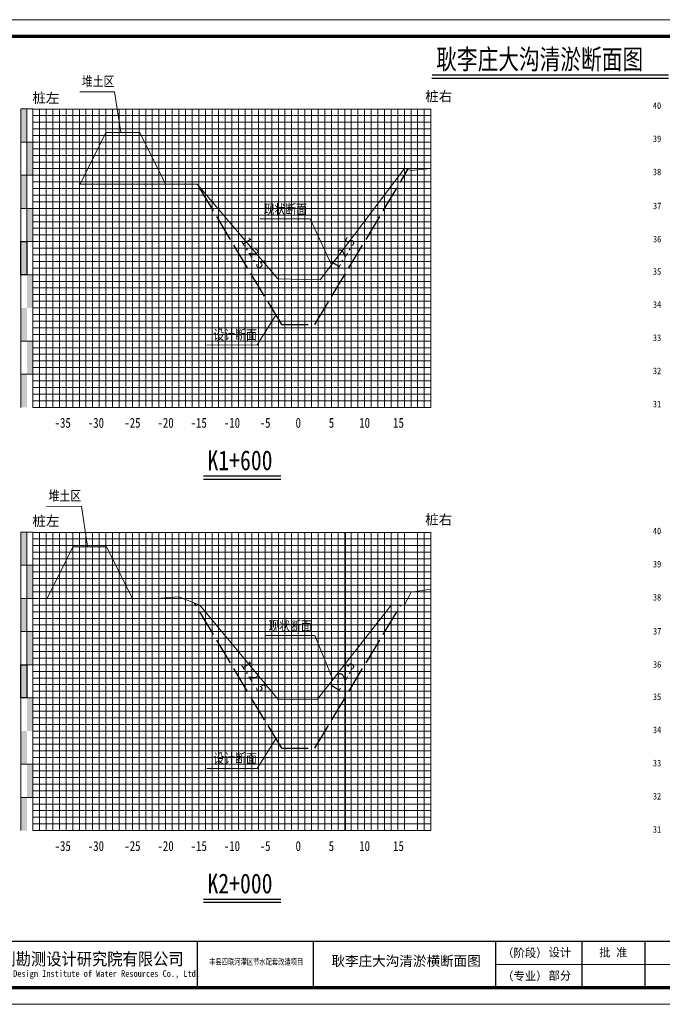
# Model space of a CAD drawing. Header units: millimetres. Extents: x -1851 to 142262423, y -629789 to 22327943.
# Tile 45 of 69: x 36465 to 36659, y 4811 to 5108. Entities that reach past the tile are written whole.
import ezdxf
from ezdxf.enums import TextEntityAlignment as Align

# ---------------------------------------------------------------- set-up
doc = ezdxf.new("R2010")
doc.units = ezdxf.units.MM
doc.linetypes.add('4415', pattern=[5, 4, -1])
for name, color, linetype, lineweight in [('0.13文字', 3, 'Continuous', 13), ('2', 61, 'Continuous', 30), ('3', 8, 'Continuous', 5), ('dmx', 7, 'Continuous', 15)]:
    doc.layers.add(name, color=color, linetype=linetype, lineweight=lineweight)
doc.layers.add('DIMTEX', color=7, linetype='Continuous')
doc.layers.add('断面', color=7, linetype='Continuous')
doc.styles.add('LYJFS', font='times.ttf', dxfattribs={"width": 0.7})
doc.styles.add('STYLE2', font='txt', dxfattribs={"width": 0.8})
doc.styles.add('仿宋体', font='FangSong_GB2312.ttf', dxfattribs={"width": 0.8})
doc.styles.add('宋体', font='txt', dxfattribs={"height": 3.5})
doc.styles.add('等线体', font='simhei.ttf')

# ---------------------------------------------------------------- blocks, each defined once
blk = doc.blocks.new('tk')
at = {"lineweight": 0}
for p, q in [((6838.597780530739, 1139.229571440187), (7258.597780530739, 1139.229571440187)), ((7253.597780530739, 854.2295714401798), (7046.597780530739, 854.2295714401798)), ((7258.597780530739, 842.2295714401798), (6838.597780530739, 842.2295714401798))]:
    blk.add_line(p, q, dxfattribs=at)
for p, q in [((6956.597780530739, 861.2295714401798), (6956.597780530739, 847.2295714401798)), ((6991.597780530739, 861.2295714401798), (6991.597780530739, 847.2295714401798)), ((7046.597780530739, 861.2295714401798), (7046.597780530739, 847.2295714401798)), ((7072.597780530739, 861.2295714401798), (7072.597780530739, 847.2295714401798)), ((7091.597780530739, 861.2295714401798), (7091.597780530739, 847.2295714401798))]:
    blk.add_line(p, q)
at = {"lineweight": 0, "const_width": 1}
blk.add_lwpolyline([(6863.597780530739, 1134.229571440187), (7253.597780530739, 1134.229571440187), (7253.597780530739, 847.2295714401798), (6863.597780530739, 847.2295714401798)], close=True, dxfattribs=at)
at = {"lineweight": 0, "const_width": 0.4}
blk.add_lwpolyline([(7253.597780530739, 861.2295714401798), (6863.597780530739, 861.2295714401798)], dxfattribs=at)
at = {"style": '宋体'}
for s, height, width, p in [('江苏省水利勘测设计研究院有限公司', 3.75, 0.9, (6915.725099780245, 855.9804173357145)), ('丰县四联河灌区节水配套改造项目', 1.8, 0.75, (6974.43168055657, 855.1042281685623)), ('Jiangsu Surveying and Design Institute of Water Resources Co., Ltd.', 2, 0.8, (6915.552971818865, 851.2429752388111))]:
    blk.add_text(s, height=height, dxfattribs=dict(at, width=width)).set_placement(p, align=Align.MIDDLE)
at = {"style": 'LYJFS'}
for s, p in [('（阶段）', (7055.431710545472, 857.7295714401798)), ('（专业）', (7055.431710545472, 850.7295714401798))]:
    blk.add_text(s, height=2.5, dxfattribs=at).set_placement(p, align=Align.MIDDLE_CENTER)
at = {"char_height": 2.5, "attachment_point": 5, "style": '宋体'}
for s, insert in [('设计', (7065.999934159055, 857.7295714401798)), ('批 准', (7082.097780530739, 857.7295714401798)), ('部分', (7065.999934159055, 850.7295714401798))]:
    blk.add_mtext(s, dxfattribs=dict(at, insert=insert))

msp = doc.modelspace()

# ---------------------------------------------------------------- hatches: boundary and pattern name
at = {"linetype": 'Continuous'}
for points in [[(36465.80226248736, 5080.667395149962), (36467.60226248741, 5080.667395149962), (36467.60226248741, 5070.667395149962), (36465.80226248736, 5070.667395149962)], [(36467.60226248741, 5070.667395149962), (36469.40226248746, 5070.667395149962), (36469.40226248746, 5060.667395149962), (36467.60226248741, 5060.667395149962)], [(36465.80226248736, 5060.667395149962), (36467.60226248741, 5060.667395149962), (36467.60226248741, 5050.667395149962), (36465.80226248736, 5050.667395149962)], [(36467.60226248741, 5050.667395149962), (36469.40226248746, 5050.667395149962), (36469.40226248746, 5040.667395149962), (36467.60226248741, 5040.667395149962)], [(36465.80226248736, 5040.667395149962), (36467.60226248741, 5040.667395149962), (36467.60226248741, 5030.667395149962), (36465.80226248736, 5030.667395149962)], [(36467.60226248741, 5030.667395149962), (36469.40226248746, 5030.667395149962), (36469.40226248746, 5020.667395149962), (36467.60226248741, 5020.667395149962)], [(36465.80226248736, 5020.667395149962), (36467.60226248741, 5020.667395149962), (36467.60226248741, 5010.667395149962), (36465.80226248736, 5010.667395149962)], [(36467.60862324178, 5010.692120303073), (36469.40862324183, 5010.692120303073), (36469.40862324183, 5000.692120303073), (36467.60862324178, 5000.692120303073)], [(36465.80226248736, 5000.663330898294), (36467.60226248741, 5000.663330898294), (36467.60226248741, 4990.663330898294), (36465.80226248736, 4990.663330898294)], [(36465.80226248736, 4953.016859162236), (36467.60226248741, 4953.016859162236), (36467.60226248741, 4943.016859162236), (36465.80226248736, 4943.016859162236)], [(36467.60226248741, 4943.016859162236), (36469.40226248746, 4943.016859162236), (36469.40226248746, 4933.016859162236), (36467.60226248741, 4933.016859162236)], [(36465.80226248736, 4933.016859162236), (36467.60226248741, 4933.016859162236), (36467.60226248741, 4923.016859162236), (36465.80226248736, 4923.016859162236)], [(36467.60226248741, 4923.016859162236), (36469.40226248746, 4923.016859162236), (36469.40226248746, 4913.016859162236), (36467.60226248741, 4913.016859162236)], [(36465.80226248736, 4913.016859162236), (36467.60226248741, 4913.016859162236), (36467.60226248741, 4903.016859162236), (36465.80226248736, 4903.016859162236)], [(36467.60226248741, 4903.016859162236), (36469.40226248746, 4903.016859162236), (36469.40226248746, 4893.016859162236), (36467.60226248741, 4893.016859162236)], [(36465.80226248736, 4893.016859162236), (36467.60226248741, 4893.016859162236), (36467.60226248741, 4883.016859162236), (36465.80226248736, 4883.016859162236)], [(36467.60862324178, 4883.041584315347), (36469.40862324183, 4883.041584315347), (36469.40862324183, 4873.041584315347), (36467.60862324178, 4873.041584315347)], [(36465.80226248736, 4873.012794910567), (36467.60226248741, 4873.012794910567), (36467.60226248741, 4863.012794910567), (36465.80226248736, 4863.012794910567)]]:
    msp.add_hatch(color=7, dxfattribs=at).paths.add_polyline_path(points)

# ---------------------------------------------------------------- linework, layer by layer
at = {"color": 1, "linetype": '4415', "lineweight": 30, "ltscale": 2}
for p, q in [((36554.40226248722, 5015.609254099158), (36582.48586749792, 5062.41526245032)), ((36544.40226248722, 5015.609254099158), (36518.95959568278, 5058.01369877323)), ((36544.40226248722, 5015.609254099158), (36554.40226248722, 5015.609254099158)), ((36544.40226248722, 4887.831811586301), (36518.14387040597, 4931.595798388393)), ((36554.40226248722, 4887.831811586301), (36580.31548476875, 4931.020515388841)), ((36544.40226248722, 4887.831811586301), (36554.40226248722, 4887.831811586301))]:
    msp.add_line(p, q, dxfattribs=at)
at = {"linetype": 'Continuous', "lineweight": 20, "flags": 128}
for points in [[(36495.90795586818, 5073.656127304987), (36493.99982732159, 5085.860946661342), (36483.54019772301, 5085.789518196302)], [(36559.45002194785, 5033.67602554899), (36552.97145340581, 5047.5462686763), (36537.82006372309, 5047.519956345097)], [(36542.68442917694, 5018.472309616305), (36537.00347814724, 5009.489977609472), (36521.85208846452, 5009.463665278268)], [(36485.90795586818, 4948.659287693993), (36483.99982732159, 4960.864107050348), (36473.54019772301, 4960.792678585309)], [(36559.79687466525, 4908.526085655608), (36554.42660419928, 4921.875756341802), (36539.27521451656, 4921.849444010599)], [(36542.68442917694, 4890.694867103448), (36537.00347814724, 4881.712535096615), (36521.85208846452, 4881.686222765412)]]:
    msp.add_lwpolyline(points, dxfattribs=at)
at = {"linetype": 'Continuous', "flags": 128}
for points in [[(36465.80226248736, 5040.667395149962), (36467.60226248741, 5040.667395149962), (36467.60226248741, 5030.667395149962), (36465.80226248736, 5030.667395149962)], [(36465.80226248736, 4913.016859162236), (36467.60226248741, 4913.016859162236), (36467.60226248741, 4903.016859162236), (36465.80226248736, 4903.016859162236)]]:
    msp.add_lwpolyline(points, close=True, dxfattribs=at)
at = {"layer": '2', "color": 7, "lineweight": 15}
for points in [[(36469.40226248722, 5080.6012946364), (36589.40226248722, 5080.6012946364)], [(36479.40226248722, 5080.667395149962), (36479.40226248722, 4990.667395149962)], [(36489.40226248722, 5080.667395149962), (36489.40226248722, 4990.667395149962)], [(36499.40226248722, 5080.667395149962), (36499.40226248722, 4990.667395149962)], [(36509.40226248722, 5080.667395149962), (36509.40226248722, 4990.667395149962)], [(36519.40226248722, 5080.667395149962), (36519.40226248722, 4990.667395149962)], [(36529.40226248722, 5080.667395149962), (36529.40226248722, 4990.667395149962)], [(36539.40226248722, 5080.667395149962), (36539.40226248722, 4990.667395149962)], [(36559.40226248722, 5080.667395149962), (36559.40226248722, 4990.667395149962)], [(36569.40226248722, 5080.667395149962), (36569.40226248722, 4990.667395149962)], [(36579.40226248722, 5080.667395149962), (36579.40226248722, 4990.667395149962)], [(36589.40226248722, 5080.667395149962), (36589.40226248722, 4990.667395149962)], [(36469.40226248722, 5070.667395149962), (36589.40226248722, 5070.667395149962)], [(36469.40226248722, 5060.667395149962), (36589.40226248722, 5060.667395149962)], [(36469.40226248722, 5050.667395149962), (36589.40226248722, 5050.667395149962)], [(36469.40226248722, 5040.667395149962), (36589.40226248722, 5040.667395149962)], [(36469.40226248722, 5020.667395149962), (36589.40226248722, 5020.667395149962)], [(36469.40226248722, 4990.667395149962), (36589.40226248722, 4990.667395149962)], [(36469.40226248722, 4952.950758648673), (36589.40226248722, 4952.950758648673)], [(36479.40226248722, 4953.016859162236), (36479.40226248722, 4863.016859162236)], [(36489.40226248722, 4953.016859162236), (36489.40226248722, 4863.016859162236)], [(36499.40226248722, 4953.016859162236), (36499.40226248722, 4863.016859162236)], [(36509.40226248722, 4953.016859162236), (36509.40226248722, 4863.016859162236)], [(36519.40226248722, 4953.016859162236), (36519.40226248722, 4863.016859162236)], [(36529.40226248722, 4953.016859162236), (36529.40226248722, 4863.016859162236)], [(36539.40226248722, 4953.016859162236), (36539.40226248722, 4863.016859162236)], [(36559.40226248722, 4953.016859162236), (36559.40226248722, 4863.016859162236)], [(36569.40226248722, 4953.016859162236), (36569.40226248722, 4863.016859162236)], [(36579.40226248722, 4953.016859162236), (36579.40226248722, 4863.016859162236)], [(36589.40226248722, 4953.016859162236), (36589.40226248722, 4863.016859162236)], [(36469.40226248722, 4943.016859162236), (36589.40226248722, 4943.016859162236)], [(36469.40226248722, 4933.016859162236), (36589.40226248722, 4933.016859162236)], [(36469.40226248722, 4923.016859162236), (36589.40226248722, 4923.016859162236)], [(36469.40226248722, 4913.016859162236), (36589.40226248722, 4913.016859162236)], [(36469.40226248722, 4893.016859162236), (36589.40226248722, 4893.016859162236)], [(36469.40226248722, 4863.016859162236), (36589.40226248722, 4863.016859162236)]]:
    msp.add_lwpolyline(points, dxfattribs=at)
at = {"layer": '2', "color": 3, "lineweight": 15}
for points in [[(36549.40226248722, 5080.667395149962), (36549.40226248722, 4990.667395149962)], [(36549.40226248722, 4953.016859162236), (36549.40226248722, 4863.016859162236)]]:
    msp.add_lwpolyline(points, dxfattribs=at)
at = {"layer": '2', "color": 7, "lineweight": 15, "flags": 128}
for points in [[(36469.40226248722, 5030.667395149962), (36589.40226248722, 5030.667395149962)], [(36469.40226248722, 4903.016859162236), (36589.40226248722, 4903.016859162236)]]:
    msp.add_lwpolyline(points, dxfattribs=at)
at = {"layer": '2', "color": 0, "lineweight": 15}
for points in [[(36469.40226248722, 5010.667395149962), (36589.40226248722, 5010.667395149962)], [(36469.40226248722, 5000.667395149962), (36589.40226248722, 5000.667395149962)], [(36469.40226248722, 4883.016859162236), (36589.40226248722, 4883.016859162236)], [(36469.40226248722, 4873.016859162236), (36589.40226248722, 4873.016859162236)]]:
    msp.add_lwpolyline(points, dxfattribs=at)
at = {"layer": '3', "lineweight": 5}
for points in [[(36471.40226248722, 5080.667395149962), (36471.40226248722, 4990.667395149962)], [(36473.40226248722, 5080.667395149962), (36473.40226248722, 4990.667395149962)], [(36475.40226248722, 5080.667395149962), (36475.40226248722, 4990.667395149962)], [(36477.40226248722, 5080.667395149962), (36477.40226248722, 4990.667395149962)], [(36481.40226248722, 5080.667395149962), (36481.40226248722, 4990.667395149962)], [(36483.40226248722, 5080.667395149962), (36483.40226248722, 4990.667395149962)], [(36485.40226248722, 5080.667395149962), (36485.40226248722, 4990.667395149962)], [(36487.40226248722, 5080.667395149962), (36487.40226248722, 4990.667395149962)], [(36491.40226248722, 5080.667395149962), (36491.40226248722, 4990.667395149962)], [(36493.40226248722, 5080.667395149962), (36493.40226248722, 4990.667395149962)], [(36495.40226248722, 5080.667395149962), (36495.40226248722, 4990.667395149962)], [(36497.40226248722, 5080.667395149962), (36497.40226248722, 4990.667395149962)], [(36501.40226248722, 5080.667395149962), (36501.40226248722, 4990.667395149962)], [(36503.40226248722, 5080.667395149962), (36503.40226248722, 4990.667395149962)], [(36505.40226248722, 5080.667395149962), (36505.40226248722, 4990.667395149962)], [(36507.40226248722, 5080.667395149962), (36507.40226248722, 4990.667395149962)], [(36511.40226248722, 5080.667395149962), (36511.40226248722, 4990.667395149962)], [(36513.40226248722, 5080.667395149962), (36513.40226248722, 4990.667395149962)], [(36515.40226248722, 5080.667395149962), (36515.40226248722, 4990.667395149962)], [(36517.40226248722, 5080.667395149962), (36517.40226248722, 4990.667395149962)], [(36521.40226248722, 5080.667395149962), (36521.40226248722, 4990.667395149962)], [(36523.40226248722, 5080.667395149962), (36523.40226248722, 4990.667395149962)], [(36525.40226248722, 5080.667395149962), (36525.40226248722, 4990.667395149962)], [(36527.40226248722, 5080.667395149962), (36527.40226248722, 4990.667395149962)], [(36531.40226248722, 5080.667395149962), (36531.40226248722, 4990.667395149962)], [(36533.40226248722, 5080.667395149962), (36533.40226248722, 4990.667395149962)], [(36535.40226248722, 5080.667395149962), (36535.40226248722, 4990.667395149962)], [(36537.40226248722, 5080.667395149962), (36537.40226248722, 4990.667395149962)], [(36541.40226248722, 5080.667395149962), (36541.40226248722, 4990.667395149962)], [(36543.40226248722, 5080.667395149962), (36543.40226248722, 4990.667395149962)], [(36545.40226248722, 5080.667395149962), (36545.40226248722, 4990.667395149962)], [(36547.40226248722, 5080.667395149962), (36547.40226248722, 4990.667395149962)], [(36551.40226248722, 5080.667395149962), (36551.40226248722, 4990.667395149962)], [(36553.40226248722, 5080.667395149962), (36553.40226248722, 4990.667395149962)], [(36555.40226248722, 5080.667395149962), (36555.40226248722, 4990.667395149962)], [(36557.40226248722, 5080.667395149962), (36557.40226248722, 4990.667395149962)], [(36561.40226248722, 5080.667395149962), (36561.40226248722, 4990.667395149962)], [(36563.40226248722, 5080.667395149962), (36563.40226248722, 4990.667395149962)], [(36565.40226248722, 5080.667395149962), (36565.40226248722, 4990.667395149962)], [(36567.40226248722, 5080.667395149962), (36567.40226248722, 4990.667395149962)], [(36571.40226248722, 5080.667395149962), (36571.40226248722, 4990.667395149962)], [(36573.40226248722, 5080.667395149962), (36573.40226248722, 4990.667395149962)], [(36575.40226248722, 5080.667395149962), (36575.40226248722, 4990.667395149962)], [(36577.40226248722, 5080.667395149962), (36577.40226248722, 4990.667395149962)], [(36581.40226248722, 5080.667395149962), (36581.40226248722, 4990.667395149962)], [(36583.40226248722, 5080.667395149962), (36583.40226248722, 4990.667395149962)], [(36585.40226248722, 5080.667395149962), (36585.40226248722, 4990.667395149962)], [(36587.40226248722, 5080.667395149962), (36587.40226248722, 4990.667395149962)], [(36469.40226248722, 5078.667395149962), (36589.40226248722, 5078.667395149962)], [(36469.40226248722, 5076.667395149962), (36589.40226248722, 5076.667395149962)], [(36469.40226248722, 5074.667395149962), (36589.40226248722, 5074.667395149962)], [(36469.40226248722, 5072.667395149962), (36589.40226248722, 5072.667395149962)], [(36469.40226248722, 5068.667395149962), (36589.40226248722, 5068.667395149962)], [(36469.40226248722, 5066.667395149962), (36589.40226248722, 5066.667395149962)], [(36469.40226248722, 5064.667395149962), (36589.40226248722, 5064.667395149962)], [(36469.40226248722, 5062.667395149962), (36589.40226248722, 5062.667395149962)], [(36469.40226248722, 5058.667395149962), (36589.40226248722, 5058.667395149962)], [(36469.40226248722, 5056.667395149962), (36589.40226248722, 5056.667395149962)], [(36469.40226248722, 5054.667395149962), (36589.40226248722, 5054.667395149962)], [(36469.40226248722, 5052.667395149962), (36589.40226248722, 5052.667395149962)], [(36469.40226248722, 5048.667395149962), (36589.40226248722, 5048.667395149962)], [(36469.40226248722, 5046.667395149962), (36589.40226248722, 5046.667395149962)], [(36469.40226248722, 5044.667395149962), (36589.40226248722, 5044.667395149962)], [(36469.40226248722, 5042.667395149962), (36589.40226248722, 5042.667395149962)], [(36469.40226248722, 5038.667395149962), (36589.40226248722, 5038.667395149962)], [(36469.40226248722, 5036.667395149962), (36589.40226248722, 5036.667395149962)], [(36469.40226248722, 5034.667395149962), (36589.40226248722, 5034.667395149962)], [(36469.40226248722, 5032.667395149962), (36589.40226248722, 5032.667395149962)], [(36469.40226248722, 5028.667395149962), (36589.40226248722, 5028.667395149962)], [(36469.40226248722, 5026.667395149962), (36589.40226248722, 5026.667395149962)], [(36469.40226248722, 5024.667395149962), (36589.40226248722, 5024.667395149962)], [(36469.40226248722, 5022.667395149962), (36589.40226248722, 5022.667395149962)], [(36469.40226248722, 5018.667395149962), (36589.40226248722, 5018.667395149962)], [(36469.40226248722, 5016.667395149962), (36589.40226248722, 5016.667395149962)], [(36469.40226248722, 5014.667395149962), (36589.40226248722, 5014.667395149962)], [(36469.40226248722, 5012.667395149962), (36589.40226248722, 5012.667395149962)], [(36469.40226248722, 5008.667395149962), (36589.40226248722, 5008.667395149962)], [(36469.40226248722, 5006.667395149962), (36589.40226248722, 5006.667395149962)], [(36469.40226248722, 5004.667395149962), (36589.40226248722, 5004.667395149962)], [(36469.40226248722, 5002.667395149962), (36589.40226248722, 5002.667395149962)], [(36469.40226248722, 4998.667395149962), (36589.40226248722, 4998.667395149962)], [(36469.40226248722, 4996.667395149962), (36589.40226248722, 4996.667395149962)], [(36469.40226248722, 4994.667395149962), (36589.40226248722, 4994.667395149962)], [(36469.40226248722, 4992.667395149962), (36589.40226248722, 4992.667395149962)], [(36469.40226248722, 4951.016859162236), (36589.40226248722, 4951.016859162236)], [(36471.40226248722, 4953.016859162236), (36471.40226248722, 4863.016859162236)], [(36473.40226248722, 4953.016859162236), (36473.40226248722, 4863.016859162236)], [(36475.40226248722, 4953.016859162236), (36475.40226248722, 4863.016859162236)], [(36477.40226248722, 4953.016859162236), (36477.40226248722, 4863.016859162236)], [(36481.40226248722, 4953.016859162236), (36481.40226248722, 4863.016859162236)], [(36483.40226248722, 4953.016859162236), (36483.40226248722, 4863.016859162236)], [(36485.40226248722, 4953.016859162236), (36485.40226248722, 4863.016859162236)], [(36487.40226248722, 4953.016859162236), (36487.40226248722, 4863.016859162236)], [(36491.40226248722, 4953.016859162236), (36491.40226248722, 4863.016859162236)], [(36493.40226248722, 4953.016859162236), (36493.40226248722, 4863.016859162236)], [(36495.40226248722, 4953.016859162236), (36495.40226248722, 4863.016859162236)], [(36497.40226248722, 4953.016859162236), (36497.40226248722, 4863.016859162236)], [(36501.40226248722, 4953.016859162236), (36501.40226248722, 4863.016859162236)], [(36503.40226248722, 4953.016859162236), (36503.40226248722, 4863.016859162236)], [(36505.40226248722, 4953.016859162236), (36505.40226248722, 4863.016859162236)], [(36507.40226248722, 4953.016859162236), (36507.40226248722, 4863.016859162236)], [(36511.40226248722, 4953.016859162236), (36511.40226248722, 4863.016859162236)], [(36513.40226248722, 4953.016859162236), (36513.40226248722, 4863.016859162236)], [(36515.40226248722, 4953.016859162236), (36515.40226248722, 4863.016859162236)], [(36517.40226248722, 4953.016859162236), (36517.40226248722, 4863.016859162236)], [(36521.40226248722, 4953.016859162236), (36521.40226248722, 4863.016859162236)], [(36523.40226248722, 4953.016859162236), (36523.40226248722, 4863.016859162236)], [(36525.40226248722, 4953.016859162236), (36525.40226248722, 4863.016859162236)], [(36527.40226248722, 4953.016859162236), (36527.40226248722, 4863.016859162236)], [(36531.40226248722, 4953.016859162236), (36531.40226248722, 4863.016859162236)], [(36533.40226248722, 4953.016859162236), (36533.40226248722, 4863.016859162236)], [(36535.40226248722, 4953.016859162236), (36535.40226248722, 4863.016859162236)], [(36537.40226248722, 4953.016859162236), (36537.40226248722, 4863.016859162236)], [(36541.40226248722, 4953.016859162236), (36541.40226248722, 4863.016859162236)], [(36543.40226248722, 4953.016859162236), (36543.40226248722, 4863.016859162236)], [(36545.40226248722, 4953.016859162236), (36545.40226248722, 4863.016859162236)], [(36547.40226248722, 4953.016859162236), (36547.40226248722, 4863.016859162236)], [(36551.40226248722, 4953.016859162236), (36551.40226248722, 4863.016859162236)], [(36553.40226248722, 4953.016859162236), (36553.40226248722, 4863.016859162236)], [(36555.40226248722, 4953.016859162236), (36555.40226248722, 4863.016859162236)], [(36557.40226248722, 4953.016859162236), (36557.40226248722, 4863.016859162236)], [(36561.40226248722, 4953.016859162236), (36561.40226248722, 4863.016859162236)], [(36563.40226248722, 4953.016859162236), (36563.40226248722, 4863.016859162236)], [(36563.65403450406, 4953.016859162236), (36563.65403450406, 4863.016859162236)], [(36565.40226248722, 4953.016859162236), (36565.40226248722, 4863.016859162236)], [(36567.40226248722, 4953.016859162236), (36567.40226248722, 4863.016859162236)], [(36571.40226248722, 4953.016859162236), (36571.40226248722, 4863.016859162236)], [(36573.40226248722, 4953.016859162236), (36573.40226248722, 4863.016859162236)], [(36575.40226248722, 4953.016859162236), (36575.40226248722, 4863.016859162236)], [(36577.40226248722, 4953.016859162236), (36577.40226248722, 4863.016859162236)], [(36581.40226248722, 4953.016859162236), (36581.40226248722, 4863.016859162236)], [(36585.40226248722, 4953.016859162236), (36585.40226248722, 4863.016859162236)], [(36587.40226248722, 4953.016859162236), (36587.40226248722, 4863.016859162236)], [(36469.40226248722, 4949.016859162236), (36589.40226248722, 4949.016859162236)], [(36469.40226248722, 4947.016859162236), (36589.40226248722, 4947.016859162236)], [(36469.40226248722, 4945.016859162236), (36589.40226248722, 4945.016859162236)], [(36469.40226248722, 4941.016859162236), (36589.40226248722, 4941.016859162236)], [(36469.40226248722, 4939.016859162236), (36589.40226248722, 4939.016859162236)], [(36469.40226248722, 4937.016859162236), (36589.40226248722, 4937.016859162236)], [(36469.40226248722, 4935.016859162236), (36589.40226248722, 4935.016859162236)], [(36469.40226248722, 4931.016859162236), (36589.40226248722, 4931.016859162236)], [(36469.40226248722, 4929.016859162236), (36589.40226248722, 4929.016859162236)], [(36469.40226248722, 4927.016859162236), (36589.40226248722, 4927.016859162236)], [(36469.40226248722, 4925.016859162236), (36589.40226248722, 4925.016859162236)], [(36469.40226248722, 4921.016859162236), (36589.40226248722, 4921.016859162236)], [(36469.40226248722, 4919.016859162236), (36589.40226248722, 4919.016859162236)], [(36469.40226248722, 4917.016859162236), (36589.40226248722, 4917.016859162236)], [(36469.40226248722, 4915.016859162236), (36589.40226248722, 4915.016859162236)], [(36469.40226248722, 4911.016859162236), (36589.40226248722, 4911.016859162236)], [(36469.40226248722, 4909.016859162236), (36589.40226248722, 4909.016859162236)], [(36469.40226248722, 4907.016859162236), (36589.40226248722, 4907.016859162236)], [(36469.40226248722, 4905.016859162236), (36589.40226248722, 4905.016859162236)], [(36469.40226248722, 4901.016859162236), (36589.40226248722, 4901.016859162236)], [(36469.40226248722, 4899.016859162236), (36589.40226248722, 4899.016859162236)], [(36469.40226248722, 4897.016859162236), (36589.40226248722, 4897.016859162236)], [(36469.40226248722, 4895.016859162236), (36589.40226248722, 4895.016859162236)], [(36469.40226248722, 4891.016859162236), (36589.40226248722, 4891.016859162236)], [(36469.40226248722, 4889.016859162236), (36589.40226248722, 4889.016859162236)], [(36469.40226248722, 4887.016859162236), (36589.40226248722, 4887.016859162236)], [(36469.40226248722, 4885.016859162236), (36589.40226248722, 4885.016859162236)], [(36469.40226248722, 4881.016859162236), (36589.40226248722, 4881.016859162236)], [(36469.40226248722, 4879.016859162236), (36589.40226248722, 4879.016859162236)], [(36469.40226248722, 4877.016859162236), (36589.40226248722, 4877.016859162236)], [(36469.40226248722, 4875.016859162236), (36589.40226248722, 4875.016859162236)], [(36469.40226248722, 4871.016859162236), (36589.40226248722, 4871.016859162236)], [(36469.40226248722, 4869.016859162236), (36589.40226248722, 4869.016859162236)], [(36469.40226248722, 4867.016859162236), (36589.40226248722, 4867.016859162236)], [(36469.40226248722, 4865.016859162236), (36589.40226248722, 4865.016859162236)]]:
    msp.add_lwpolyline(points, dxfattribs=at)
at = {"layer": '3', "color": 0, "lineweight": 5}
for points in [[(36465.80226248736, 5010.667395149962), (36589.40226248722, 5010.667395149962)], [(36465.80226248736, 5000.667395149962), (36589.40226248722, 5000.667395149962)], [(36465.80226248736, 4883.016859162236), (36589.40226248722, 4883.016859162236)], [(36465.80226248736, 4873.016859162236), (36589.40226248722, 4873.016859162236)]]:
    msp.add_lwpolyline(points, dxfattribs=at)
at = {"layer": 'DIMTEX', "color": 0, "linetype": 'Continuous'}
for p, q in [((36589.7432403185, 5090.926745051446), (36661.01085926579, 5090.926745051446)), ((36589.72274852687, 5089.964350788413), (36661.01085926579, 5089.964350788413)), ((36520.78249871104, 4969.012670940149), (36544.12758398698, 4969.012670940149)), ((36520.80299050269, 4969.975065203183), (36544.12758398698, 4969.975065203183)), ((36520.78249871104, 4841.362134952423), (36544.12758398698, 4841.362134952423)), ((36520.80299050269, 4842.324529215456), (36544.12758398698, 4842.324529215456))]:
    msp.add_line(p, q, dxfattribs=at)
at = {"layer": 'dmx', "linetype": 'Continuous', "lineweight": 15}
for p, q in [((36491.42994784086, 5073.576629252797), (36483.64848260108, 5058.013698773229)), ((36491.42994784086, 5073.576629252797), (36501.62079724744, 5073.576629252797)), ((36501.62079724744, 5073.576629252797), (36509.40226248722, 5058.013698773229)), ((36483.64848260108, 5058.013698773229), (36518.95959568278, 5058.013698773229)), ((36481.42994784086, 4948.579789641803), (36473.64848260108, 4933.016859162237)), ((36481.42994784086, 4948.579789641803), (36491.62079724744, 4948.579789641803)), ((36491.62079724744, 4948.579789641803), (36499.40226248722, 4933.016859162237)), ((36473.64848260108, 4933.016859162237), (36505.40226248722, 4933.016859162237))]:
    msp.add_line(p, q, dxfattribs=at)
at = {"layer": 'dmx', "linetype": 'Continuous', "lineweight": 15, "flags": 128}
for points in [[(36518.95959568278, 5058.01369877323), (36543.21825391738, 5029.429216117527), (36556.03617963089, 5029.15853437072), (36556.03617963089, 5029.15853437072), (36556.03617963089, 5029.15853437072), (36556.03617963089, 5029.15853437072), (36581.40226248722, 5062.725127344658)], [(36581.40226248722, 5062.725127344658), (36583.40226248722, 5062.153212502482), (36589.40226248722, 5062.725127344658)], [(36505.40226248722, 4932.922814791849), (36513.40226248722, 4933.487570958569), (36519.76832591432, 4930.947684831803)], [(36577.40226248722, 4930.947684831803), (36581.40226248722, 4931.047684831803), (36583.40226248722, 4934.947684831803), (36589.40226248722, 4935.839179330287)], [(36519.76832591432, 4930.947684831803), (36543.38899128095, 4902.521295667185), (36555.1857988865, 4902.653582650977), (36555.1857988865, 4902.653582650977), (36555.1857988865, 4902.653582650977), (36577.40226248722, 4930.947684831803)]]:
    msp.add_lwpolyline(points, dxfattribs=at)
at = {"layer": '断面', "color": 3, "lineweight": 15}
for points in [[(36469.40226248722, 5080.667395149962), (36465.80226248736, 5080.667395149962)], [(36465.80226248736, 5080.667395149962), (36465.80226248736, 4990.667395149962)], [(36467.60226248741, 5080.667395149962), (36467.60226248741, 5030.667395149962)], [(36469.40226248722, 5080.667395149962), (36469.40226248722, 4990.667395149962)], [(36469.40226248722, 5070.667395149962), (36465.80226248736, 5070.667395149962)], [(36469.40226248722, 5060.667395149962), (36465.80226248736, 5060.667395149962)], [(36469.40226248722, 5050.667395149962), (36465.80226248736, 5050.667395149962)], [(36469.40226248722, 5040.667395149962), (36465.80226248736, 5040.667395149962)], [(36465.80226248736, 5030.667395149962), (36469.40226248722, 5030.667395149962)], [(36469.40226248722, 4953.016859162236), (36465.80226248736, 4953.016859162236)], [(36465.80226248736, 4953.016859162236), (36465.80226248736, 4863.016859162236)], [(36467.60226248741, 4953.016859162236), (36467.60226248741, 4903.016859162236)], [(36469.40226248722, 4953.016859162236), (36469.40226248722, 4863.016859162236)], [(36469.40226248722, 4943.016859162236), (36465.80226248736, 4943.016859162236)], [(36469.40226248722, 4933.016859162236), (36465.80226248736, 4933.016859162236)], [(36469.40226248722, 4923.016859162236), (36465.80226248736, 4923.016859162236)], [(36469.40226248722, 4913.016859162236), (36465.80226248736, 4913.016859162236)], [(36465.80226248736, 4903.016859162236), (36469.40226248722, 4903.016859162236)]]:
    msp.add_lwpolyline(points, dxfattribs=at)
at = {"layer": '断面', "color": 7, "lineweight": 15}
for points in [[(36469.40226248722, 5030.667395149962), (36589.40226248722, 5030.667395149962)], [(36469.40226248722, 4903.016859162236), (36589.40226248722, 4903.016859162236)]]:
    msp.add_lwpolyline(points, dxfattribs=at)

# ---------------------------------------------------------------- block references
at = {"layer": '断面'}
msp.add_blockref('tk', (29562.28328314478, 3968.36835345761), dxfattribs=at)

# ---------------------------------------------------------------- texts
at = {"style": '等线体'}
for s, p in [('桩左', (36469.22904318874, 5082.502845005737)), ('桩右', (36587.66458243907, 5082.960943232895)), ('桩左', (36469.22904318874, 4954.852309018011)), ('桩右', (36587.66458243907, 4955.310407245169))]:
    msp.add_text(s, height=3, dxfattribs=at).set_placement(p)
at = {"linetype": 'Continuous', "char_height": 3, "attachment_point": 1, "style": '仿宋体'}
for s, insert, width in [('堆土区', (36484.14314412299, 5090.500308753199), 18.82471715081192), ('现状断面', (36538.95891815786, 5051.894907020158), 37.93252298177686), ('设计断面', (36523.80538658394, 5014.060279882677), 37.93252298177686), ('堆土区', (36474.14314412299, 4965.503469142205), 18.82471715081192), ('现状断面', (36540.41406895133, 4926.22439468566), 37.93252298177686), ('设计断面', (36523.80538658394, 4886.28283736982), 37.93252298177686)]:
    msp.add_mtext(s, dxfattribs=dict(at, insert=insert, width=width))
at = {"layer": '0.13文字', "linetype": 'Continuous', "lineweight": 13, "insert": (36559.4184937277, 4825.163772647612), "char_height": 3, "width": 55.55091040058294, "attachment_point": 1, "style": 'LYJFS'}
msp.add_mtext('{\\fFangSong_GB2312|b0|i0|c134|p49;\\W1;耿李庄大沟清淤横断面图}', dxfattribs=at)
at = {"layer": 'DIMTEX', "color": 0, "linetype": 'Continuous', "style": 'STYLE2', "width": 0.8}
for s, p in [('耿李庄大沟清淤断面图', (36590.98944790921, 5092.652379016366)), ('K1+600', (36522.04919809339, 4971.700699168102)), ('K2+000', (36522.04919809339, 4844.050163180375))]:
    msp.add_text(s, height=6, dxfattribs=at).set_placement(p)
at = {"layer": '断面', "color": 7, "style": '等线体', "width": 0.8}
for s, p in [('40', (36656.31935346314, 5080.075180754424)), ('39', (36656.31935346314, 5070.075180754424)), ('38', (36656.31935346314, 5060.075180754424)), ('37', (36656.35439338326, 5049.814754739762)), ('36', (36656.35439338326, 5039.814754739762)), ('35', (36656.31935346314, 5030.071116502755)), ('34', (36656.31935346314, 5020.071116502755)), ('33', (36656.31935346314, 5010.071116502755)), ('32', (36656.31935346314, 5000.071116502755)), ('31', (36656.31935346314, 4990.071116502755)), ('40', (36656.31935346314, 4951.775686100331)), ('39', (36656.31935346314, 4941.775686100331)), ('38', (36656.31935346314, 4931.775686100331)), ('37', (36656.35439338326, 4921.515260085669)), ('36', (36656.35439338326, 4911.515260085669)), ('35', (36656.31935346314, 4901.771621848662)), ('34', (36656.31935346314, 4891.771621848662)), ('33', (36656.31935346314, 4881.771621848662)), ('32', (36656.31935346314, 4871.771621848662)), ('31', (36656.31935346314, 4861.771621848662))]:
    msp.add_text(s, height=2, dxfattribs=at).set_placement(p, align=Align.BOTTOM_LEFT)
at = {"layer": '断面', "color": 7, "style": '仿宋体'}
for rotation, p in [(301.9850291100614, (36536.05242968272, 5037.225244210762)), (58.01497088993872, (36562.75209529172, 5037.225244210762)), (301.9850291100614, (36536.05242968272, 4909.447801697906)), (58.01497088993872, (36562.75209529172, 4909.447801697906))]:
    msp.add_text('1:2.5', height=3, rotation=rotation, dxfattribs=at).set_placement(p, align=Align.MIDDLE)
at = {"layer": '断面', "color": 7, "style": '等线体', "width": 0.8}
for s, p in [('-35', (36478.39215890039, 4985.974589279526)), ('-30', (36488.39215890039, 4985.974589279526)), ('-25', (36499.40226248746, 4985.974589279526)), ('-20', (36509.40226248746, 4985.974589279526)), ('-15', (36519.40226248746, 4985.974589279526)), ('-10', (36529.40226248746, 4985.974589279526)), ('-5', (36539.40226248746, 4985.974589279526)), ('0', (36549.40226248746, 4985.974589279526)), ('5', (36559.40226248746, 4985.974589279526)), ('10', (36569.40226248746, 4985.974589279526)), ('15', (36579.63036047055, 4985.974589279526)), ('-35', (36478.39215890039, 4858.3240532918)), ('-30', (36488.39215890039, 4858.3240532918)), ('-25', (36499.40226248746, 4858.3240532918)), ('-20', (36509.40226248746, 4858.3240532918)), ('-15', (36519.40226248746, 4858.3240532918)), ('-10', (36529.40226248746, 4858.3240532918)), ('-5', (36539.40226248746, 4858.3240532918)), ('0', (36549.40226248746, 4858.3240532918)), ('5', (36559.40226248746, 4858.3240532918)), ('10', (36569.40226248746, 4858.3240532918)), ('15', (36579.63036047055, 4858.3240532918))]:
    msp.add_text(s, height=3, dxfattribs=at).set_placement(p, align=Align.MIDDLE)

doc.saveas('drawing.dxf')
